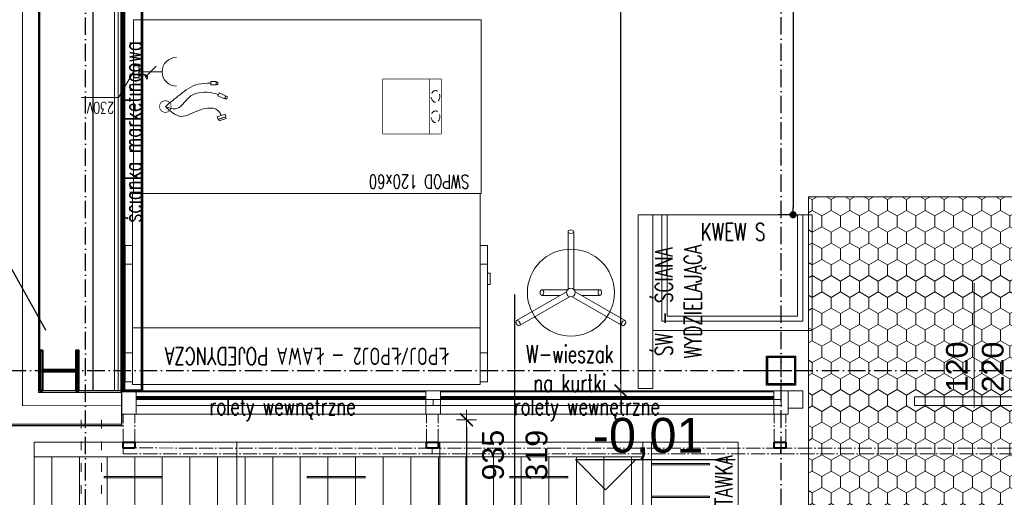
# Model space of a CAD drawing. Header units: metres. Extents: x 5541655 to 5610276, y 5589641 to 5627879.
# Tile 6 of 69: x 5603893 to 5604572, y 5623935 to 5624265. Entities that reach past the tile are written whole.
import ezdxf

# ---------------------------------------------------------------- set-up
doc = ezdxf.new("R2010")
doc.units = ezdxf.units.M
doc.header["$MEASUREMENT"] = 0
for name, pattern in [('ACAD_ISO03W100', [30, 12, -18]), ('ACAD_ISO10W100', [18, 12, -3, 0, -3]), ('AM_DIN_G_W050', [13.75, 9.75, -1.5, 1, -1.5]), ('DASH', [0.75, 0.5, -0.25]), ('DASHED', [19.05, 12.7, -6.35]), ('Kropki i Kreski', [6.702778, 3.527778, -1.763889, 0, -1.411111])]:
    doc.linetypes.add(name, pattern=pattern)
doc.layers.get('0').update_dxf_attribs({"linetype": 'CONTINUOUS', "lineweight": 18})
doc.layers.get('Defpoints').update_dxf_attribs({"linetype": 'CONTINUOUS'})
for name, color, linetype, lineweight in [('1_CHLODNICTWO', 94, 'CONTINUOUS', 20), ('_E+E_ŻALUZJE', 34, 'AM_DIN_G_W050', 18), ('a___cienka___0.15', 10, 'CONTINUOUS', 15), ('a___ocieplenie', 214, 'BATTING', 5), ('drzwi', 30, 'CONTINUOUS', 20), ('Instalacje elektryczne', 1, 'CONTINUOUS', 20), ('MDCP', 7, 'CONTINUOUS', 18), ('MEBLE PKN', 150, 'CONTINUOUS', 20), ('WYMIARY WEW', 251, 'CONTINUOUS', 13)]:
    doc.layers.add(name, color=color, linetype=linetype, lineweight=lineweight)
for name, color, linetype in [('2D- Siatka Modularna', 7, 'ACAD_ISO10W100'), ('Budowlane - Opisy', 7, 'CONTINUOUS'), ('Budowlane - Sciany Wew', 7, 'CONTINUOUS'), ('struktura', 7, 'CONTINUOUS'), ('Wymiarowanie - Poziomy', 172, 'CONTINUOUS'), ('znaczniki drzwi', 7, 'CONTINUOUS'), ('Ściany', 51, 'CONTINUOUS')]:
    doc.layers.add(name, color=color, linetype=linetype)
doc.layers.add('a___przekrojowa___0.5', color=7, linetype='CONTINUOUS', lineweight=50, true_color=0x000000)
doc.layers.add('a___wymiary', color=7, linetype='CONTINUOUS', lineweight=18, true_color=0x000000)
doc.layers.add('Otok szary', color=7, linetype='CONTINUOUS', true_color=0x7d7d7d)
doc.styles.add('GENERATED_STYLE_2', font='arial.ttf')
doc.styles.add('JACEK_07', font='SIMPLEX.SHX', dxfattribs={"width": 0.7})
doc.styles.add('PL_D50', font='GOTHIC.TTF', dxfattribs={"height": 10})
doc.styles.add('RomanS', font='romans.shx')
doc.styles.get("Standard").update_dxf_attribs({"font": 'simplex.shx'})
doc.linetypes.add('BATTING', pattern='A,0.0001,-0.1,[134,ltypeshp.shx,S=0.1,R=0,X=-0.1,Y=0],-0.2,[134,ltypeshp.shx,S=0.1,R=180,X=0.1,Y=0],-0.1', length=0.4001)
doc.linetypes.add('ZIGZAG', pattern='A,0.0001,-0.2,[131,ltypeshp.shx,S=0.2,R=0,X=-0.2,Y=0],-0.4,[131,ltypeshp.shx,S=0.2,R=180,X=0.2,Y=0],-0.2', length=0.8001)
doc.dimstyles.new('1_50', dxfattribs={"dimtxt": 20, "dimasz": 5, "dimexe": 1.25, "dimexo": 0.625, "dimgap": 1.5, "dimtad": 1, "dimdec": 3, "dimlfac": 0.5, "dimrnd": 0.1, "dimdsep": 46, "dimtxsty": 'Standard', "dimblk": 'znacznik', "dimcen": 1.5, "dimse1": 1, "dimse2": 1, "dimclrd": 256, "dimclrt": 256, "dimazin": 0, "dimtfac": 1, "dimtdec": 3, "dimtmove": 0, "dimatfit": 3, "dimldrblk": 'znacznik', "dimfxl": 1, "dimarcsym": 0})
doc.dimstyles.new('GENERATED_STYLE__61', dxfattribs={"dimtxt": 0.18, "dimasz": 18.24, "dimexe": 0.18, "dimexo": 0.0625, "dimgap": 0.09, "dimtad": 0, "dimtih": 1, "dimtoh": 1, "dimdec": 4, "dimzin": 0, "dimdsep": 46, "dimtxsty": 'Standard', "dimcen": 0.09, "dimadec": 0, "dimazin": 0, "dimtfac": 1, "dimtdec": 4, "dimtmove": 0, "dimatfit": 3, "dimldrblk": 'ARROWHEAD_5', "dimfxl": 1, "dimtolj": 1, "dimtzin": 0, "dimarcsym": 0})
doc.dimstyles.new('PLANCO D50', dxfattribs={"dimscale": 0.5, "dimtxt": 10, "dimasz": 5, "dimexe": 10, "dimexo": 15, "dimgap": 5, "dimtad": 1, "dimdec": 0, "dimrnd": 0.5, "dimzin": 12, "dimtxsty": 'PL_D50', "dimblk": 'DOT', "dimcen": 1.25, "dimadec": 0, "dimazin": 0, "dimtfac": 1, "dimtdec": 0, "dimtmove": 1, "dimatfit": 3, "dimldrblk": 'DOT', "dimfxl": 10, "dimfxlon": 1, "dimarcsym": 0})

# ---------------------------------------------------------------- blocks, each defined once
blk = doc.blocks.new('ENP700')
h = blk.add_hatch()
h.set_pattern_fill('ANSI31', color=256, scale=3, angle=225, style=0)
h.set_pattern_definition([(270, (-26577.043, -10404.258), (9.525, -2e-15), [])])
h.paths.add_polyline_path([(70, -57.23), (70, -4.93), (0, -4.93), (0, -57.23)])
for p, q in [((0, -5), (70, -5)), ((0, -57.3), (70, -57.3))]:
    blk.add_line(p, q)
for points in [[(0, -60), (70, -60), (70, 0), (0, 0)], [(24.2, -12.27), (44.2, -12.27), (44.2, -11.77), (24.2, -11.77)]]:
    blk.add_lwpolyline(points, close=True)
at = {"color": 242, "insert": (57.54, -52.21, 0), "char_height": 6, "width": 78.7969, "attachment_point": 5, "style": 'JACEK_07'}
blk.add_mtext('ENP700', dxfattribs=at)
blk = doc.blocks.new('*U290')
blk.add_blockref('ENP700', (0, 0))
blk = doc.blocks.new('dostawka')
blk.add_lwpolyline([(5089.48, 921.44), (5059.48, 921.44), (5059.48, 981.44), (5089.48, 981.44)])
for points in [[(5092.48, 981.44), (5089.48, 981.44), (5089.48, 921.44), (5092.48, 921.44)], [(5069.48, 972.72), (5089.48, 972.72), (5089.48, 972.22), (5069.48, 972.22)], [(5069.48, 961.98), (5089.48, 961.98), (5089.48, 961.48), (5069.48, 961.48)], [(5069.48, 951.23), (5089.48, 951.23), (5089.48, 950.73), (5069.48, 950.73)], [(5069.48, 940.49), (5089.48, 940.49), (5089.48, 939.99), (5069.48, 939.99)], [(5069.48, 929.26), (5089.48, 929.26), (5089.48, 928.76), (5069.48, 928.76)]]:
    blk.add_lwpolyline(points, close=True)
at = {"color": 242, "insert": (5064.45, 940.32, 0), "char_height": 6, "width": 78.7969, "attachment_point": 5, "rotation": 270, "style": 'JACEK_07'}
blk.add_mtext('DOSTAWKA', dxfattribs=at)
blk = doc.blocks.new('*U291')
at = {"linetype": 'Continuous'}
blk.add_blockref('dostawka', (-5092.48, -981.44), dxfattribs=at)
blk = doc.blocks.new('_Dot')
at = {"color": 0, "linetype": 'ByBlock', "lineweight": -2}
blk.add_line((-0.5, 0), (-1, 0), dxfattribs=at)
at = {"color": 0, "linetype": 'ByBlock', "const_width": 0.5}
blk.add_lwpolyline([(-0.25, 0, 1), (0.25, 0, 1)], format="xyb", close=True, dxfattribs=at)
blk = doc.blocks.new('*D879')
at = {"layer": 'Defpoints', "color": 0}
for p in [(5604417.48, 5624505.05), (5604426.37, 5624130.64), (5604429.51, 5624130.64)]:
    blk.add_point(p, dxfattribs=at)
at = {"layer": 'WYMIARY WEW', "color": 0, "lineweight": -2}
for p, q in [((5604426.37, 5624505.05), (5604436.37, 5624505.05)), ((5604426.37, 5624500.05), (5604426.37, 5624135.64)), ((5604426.37, 5624130.64), (5604416.37, 5624130.64))]:
    blk.add_line(p, q, dxfattribs=at)
at = {"layer": 'WYMIARY WEW', "color": 0, "lineweight": -2, "xscale": 5, "yscale": 5, "zscale": 5}
for p, rotation in [((5604426.37, 5624505.05), 90), ((5604426.37, 5624130.64), 270)]:
    blk.add_blockref('_Dot', p, dxfattribs=dict(at, rotation=rotation))
at = {"layer": 'WYMIARY WEW', "color": 0, "insert": (5604416.12, 5624317.85), "char_height": 10, "attachment_point": 5, "rotation": 90, "style": 'PL_D50'}
blk.add_mtext('187', dxfattribs=at)
blk = doc.blocks.new('*U202')
blk.add_lwpolyline([(-89.45, 0), (134.55, 0), (134.55, -2), (-89.45, -2)], close=True)
at = {"color": 6, "true_color": 0xff29ff, "const_width": 1}
blk.add_lwpolyline([(-89.45, -2), (134.55, -2)], dxfattribs=at)
at = {"color": 7, "insert": (0, -6.05), "char_height": 6, "attachment_point": 5, "style": 'JACEK_07'}
blk.add_mtext('ścianka marketingowa', dxfattribs=at)
blk = doc.blocks.new('*U215')
for points in [[(-1, 1.12), (-1, 21.04)], [(1, 21.04), (1, 1.12)], [(-18.72, -9.65), (-1.47, 0.31)], [(-10, 1), (-1.12, 1)], [(10, 1), (1.12, 1)], [(18.72, -9.65), (1.47, 0.31)], [(-0.47, -1.43), (-17.72, -11.39)], [(-3.73, -1), (-10, -1)], [(0.47, -1.43), (17.72, -11.39)], [(3.73, -1), (10, -1)]]:
    blk.add_lwpolyline(points)
for radius in [15, 1.5]:
    blk.add_circle((0, 0), radius)
at = {"extrusion": (0, 0, -1)}
for centre, major_axis in [((0, 21.04), (1, 0)), ((-10, 0), (0, 1)), ((-18.22, -10.52), (-0.5, 0.866))]:
    blk.add_ellipse(centre, major_axis=major_axis, ratio=0.606602, dxfattribs=at)
for centre, major_axis in [((10, 0), (0, 1)), ((18.22, -10.52), (0.5, 0.866))]:
    blk.add_ellipse(centre, major_axis=major_axis, ratio=0.606602)
at = {"color": 7, "insert": (-0.35, -26.21), "char_height": 6, "width": 89.5616, "attachment_point": 5, "style": 'JACEK_07'}
blk.add_mtext('W-wieszak \\Pna kurtki', dxfattribs=at)
blk = doc.blocks.new('*U72')
for points in [[(55, 0), (0, 0), (0, 40), (55, 40)], [(51.8, 3.2), (3.2, 3.2), (3.2, 40), (51.8, 40)], [(50, 5), (5, 5), (5, 40), (50, 40)]]:
    blk.add_lwpolyline(points, close=True)
at = {"color": 7, "insert": (27.75, 34.07), "char_height": 6, "width": 145, "attachment_point": 5, "style": 'JACEK_07'}
blk.add_mtext('KWEW S', dxfattribs=at)
blk = doc.blocks.new('*U82')
for p, q in [((0, 0), (0, -66.05)), ((120, 0), (0, 0)), ((120, 0), (120, -66.05)), ((-2.5, -1), (0, -1)), ((-2.5, -1), (-2.5, -6.35)), ((122.5, -1), (120, -1)), ((122.5, -1), (120, -1)), ((122.5, -1), (122.5, -6.35)), ((-2.5, -48.08), (-2.5, -6.35)), ((122.5, -48.08), (122.5, -6.35)), ((-2.5, -11), (0, -11)), ((122.5, -11), (120, -11)), ((0, -19.63), (120, -19.63)), ((-3.5, -34.59), (-2.5, -34.59)), ((-2.5, -34.59), (-3.5, -34.59)), ((-3.5, -34.59), (-3.5, -38.56)), ((123.5, -34.59), (122.5, -34.59)), ((122.5, -34.59), (123.5, -34.59)), ((123.5, -34.59), (123.5, -38.56)), ((-3.5, -38.56), (-2.5, -38.56)), ((123.5, -38.56), (122.5, -38.56)), ((-2.5, -41.59), (0, -41.59)), ((0, -41.59), (-2.5, -41.59)), ((122.5, -41.59), (120, -41.59)), ((120, -41.59), (122.5, -41.59)), ((-2.5, -48.08), (0, -48.08)), ((122.5, -48.08), (120, -48.08)), ((120, -66.05), (0, -66.05))]:
    blk.add_line(p, q)
at = {"color": 7, "insert": (60, -9.81), "char_height": 6, "width": 120, "attachment_point": 5, "style": 'JACEK_07'}
blk.add_mtext('ŁPOJ/ŁPOJ2 - ŁAWA POJEDYNCZA', dxfattribs=at)
blk = doc.blocks.new('Przelotka_w blacie')
at = {"ltscale": 0.5}
for points in [[(-18.32, 4.37), (-18.52, 4.99), (-20.93, 4.18), (-20.72, 3.57)], [(-18.17, 4.42), (-17.89, 3.57), (-20.59, 2.67), (-20.87, 3.52)], [(-20.47, -2.84), (-21.07, -2.59), (-21.39, -3.35), (-20.79, -3.6)], [(-20.41, -2.7), (-18.09, -3.67), (-18.52, -4.72), (-20.85, -3.75)], [(-17.51, -7.5), (-15.64, -7.5), (-15.64, -8.63), (-17.51, -8.63)]]:
    blk.add_lwpolyline(points, close=True, dxfattribs=at)
at = {"const_width": 0.25}
blk.add_lwpolyline([(2, 0, -1), (-2, 0, -1), (2, 0, 0.267949)], format="xyb", dxfattribs=at)
at = {"ltscale": 0.5}
blk.add_lwpolyline([(-17.51, -7.65), (-17.94, -7.65, 0.414214), (-18.16, -7.87), (-18.16, -8.25, 0.414214), (-17.94, -8.47), (-17.51, -8.47)], format="xyb", dxfattribs=at)
for points in [[(0, 0), (-5.5, 3.39), (-11.77, 1.2), (-18.55, 1.77), (-19.24, 3.12)], [(0, 0), (-4, 0.72), (-8.05, -3.06), (-15.31, -4.83), (-18.31, -4.2)], [(0, 0), (-4.96, -4.05), (-11.35, -7.7), (-15.64, -8.06)]]:
    blk.add_spline(points, degree=3)
blk = doc.blocks.new('Puszka_ladowarki')
at = {"linetype": 'DASH', "ltscale": 5, "const_width": 0.25}
blk.add_lwpolyline([(-20.21, 9.5), (0, 9.5), (0, -9.5), (-20.21, -9.5), (-20.21, 9.5), (-16.21, 9.5), (-16.21, -9.5)], dxfattribs=at)
at = {"linetype": 'DASH', "ltscale": 5}
for centre in [(-18.21, 3.5), (-18.21, -3.5)]:
    blk.add_ellipse(centre, major_axis=(0, 2), ratio=0.75, dxfattribs=at)
blk = doc.blocks.new('gn-230')
at = {"layer": 'Instalacje elektryczne'}
for p, q in [((-4, 0), (-19.8, 0)), ((-15.65, -3.75), (-8.15, 3.75))]:
    blk.add_line(p, q, dxfattribs=at)
at = {"layer": 'Instalacje elektryczne', "lineweight": 30}
blk.add_lwpolyline([(-4, -4), (0, -4), (0, 4), (-4, 4)], close=True, dxfattribs=at)
at = {"layer": 'Instalacje elektryczne'}
blk.add_arc((-29.8, 0), 10, 270, 90, dxfattribs=at)
blk = doc.blocks.new('*U92')
blk.add_lwpolyline([(0, 0), (120, 0), (120, -60), (0, -60)], close=True)
at = {"color": 1}
blk.add_lwpolyline([(120, -42.02), (125.14, -33.11), (137.89, -33.11)], dxfattribs=at)
for name, p in [('Puszka_ladowarki', (34, -30)), ('Przelotka_w blacie', (109, -30))]:
    blk.add_blockref(name, p)
at = {"color": 1, "xscale": 0.5, "yscale": 0.5, "zscale": 0.5}
blk.add_blockref('gn-230', (120, -42.02), dxfattribs=at)
at = {"color": 7, "insert": (21.45, -4.05), "char_height": 4.8, "width": 41.836, "attachment_point": 5, "style": 'JACEK_07'}
blk.add_mtext('SWPOD 120x60', dxfattribs=at)
at = {"color": 1, "insert": (126.69, -27.56), "char_height": 4, "width": 32.4538, "attachment_point": 1, "style": 'RomanS'}
blk.add_mtext('{\\W0.7;230V}', dxfattribs=at)
blk = doc.blocks.new('*U102')
blk.add_lwpolyline([(0, 60), (0, 0), (5, 0), (5, 60), (0, 60)])
at = {"color": 7, "insert": (14.58, 30), "char_height": 6, "width": 60, "attachment_point": 5, "rotation": 90, "style": 'JACEK_07'}
blk.add_mtext('ŚW - ŚCIANA WYDZIELAJĄCA', dxfattribs=at)
blk = doc.blocks.new('*U164')
at = {"linetype": 'DASHED', "const_width": 1}
blk.add_lwpolyline([(-196, 0), (26.5, 0), (26.5, -7), (-196, -7)], close=True, dxfattribs=at)
at = {"insert": (0, -4.62), "char_height": 2.5, "width": 50, "attachment_point": 5, "style": 'RomanS'}
blk.add_mtext('OTOK GŁ. 7cm', dxfattribs=at)
blk = doc.blocks.new('ARROWHEAD_5')
at = {"linetype": 'Continuous'}
blk.add_line((0, 0), (-1, 0), dxfattribs=at)
blk.add_solid([(-1, 0.2679), (0, 0), (-1, -0.2679), (-1, 0.2679)], dxfattribs=at)
blk = doc.blocks.new('znacznik')
at = {"layer": 'a___wymiary'}
for p, q in [((0, 1.39), (0, -1.39)), ((1.39, 0), (-1.39, 0))]:
    blk.add_line(p, q, dxfattribs=at)
at = {"layer": 'a___wymiary', "const_width": 0.2}
blk.add_lwpolyline([(0.88, 0.88), (-0.88, -0.88)], dxfattribs=at)
blk = doc.blocks.new('*D904')
at = {"layer": 'Defpoints', "color": 0}
for p in [(5603963.06, 5625296.98), (5603525.35, 5624008.98), (5603973.06, 5624008.98)]:
    blk.add_point(p, dxfattribs=at)
at = {"layer": 'MDCP', "lineweight": -2}
blk.add_line((5603525.35, 5625291.98), (5603525.35, 5624013.98), dxfattribs=at)
at = {"layer": 'MDCP', "lineweight": -2, "xscale": 5, "yscale": 5, "zscale": 5}
for p, rotation in [((5603525.35, 5625296.98), 90), ((5603525.35, 5624008.98), 270)]:
    blk.add_blockref('znacznik', p, dxfattribs=dict(at, rotation=rotation))
at = {"layer": 'MDCP', "insert": (5603513.85, 5624652.98), "char_height": 20, "attachment_point": 5, "rotation": 90}
blk.add_mtext('644', dxfattribs=at)
blk = doc.blocks.new('*D943')
at = {"layer": 'Defpoints', "color": 0, "linetype": 'ZIGZAG', "ltscale": 5}
for p in [(5603882.69, 5623984.98), (5603937.99, 5623707.36), (5603937.99, 5623084.04)]:
    blk.add_point(p, dxfattribs=at)
at = {"layer": 'MDCP', "lineweight": -2}
for p, q in [((5603887.69, 5623084.04), (5603932.99, 5623084.04)), ((5603937.99, 5623084.04), (5604005.99, 5623084.04))]:
    blk.add_line(p, q, dxfattribs=at)
at = {"layer": 'MDCP', "linetype": 'ZIGZAG', "lineweight": -2, "ltscale": 5, "xscale": 5, "yscale": 5, "zscale": 5, "rotation": 180}
blk.add_blockref('znacznik', (5603882.69, 5623084.04), dxfattribs=at)
at = {"layer": 'MDCP', "linetype": 'ZIGZAG', "lineweight": -2, "ltscale": 5, "xscale": 5, "yscale": 5, "zscale": 5}
blk.add_blockref('znacznik', (5603937.99, 5623084.04), dxfattribs=at)
at = {"layer": 'MDCP', "linetype": 'ZIGZAG', "ltscale": 5, "insert": (5603974.49, 5623095.54), "char_height": 20, "attachment_point": 5}
blk.add_mtext('27.6', dxfattribs=at)
blk = doc.blocks.new('*D948')
at = {"layer": 'Defpoints', "color": 0}
for p in [(5603882.69, 5623984.98), (5603963.06, 5623988.98), (5603963.06, 5623021.56)]:
    blk.add_point(p, dxfattribs=at)
at = {"layer": 'MDCP', "lineweight": -2}
blk.add_line((5603887.69, 5623021.56), (5603958.06, 5623021.56), dxfattribs=at)
at = {"layer": 'MDCP', "lineweight": -2, "xscale": 5, "yscale": 5, "zscale": 5, "rotation": 180}
blk.add_blockref('znacznik', (5603882.69, 5623021.56), dxfattribs=at)
at = {"layer": 'MDCP', "lineweight": -2, "xscale": 5, "yscale": 5, "zscale": 5}
blk.add_blockref('znacznik', (5603963.06, 5623021.56), dxfattribs=at)
at = {"layer": 'MDCP', "insert": (5603922.87, 5623033.06), "char_height": 20, "attachment_point": 5}
blk.add_mtext('40.2', dxfattribs=at)
blk = doc.blocks.new('*D949')
at = {"layer": 'Defpoints', "color": 0}
for p in [(5603963.06, 5623988.98), (5605833.06, 5623988.98), (5605833.06, 5623021.56)]:
    blk.add_point(p, dxfattribs=at)
at = {"layer": 'MDCP', "lineweight": -2}
blk.add_line((5603968.06, 5623021.56), (5605828.06, 5623021.56), dxfattribs=at)
at = {"layer": 'MDCP', "lineweight": -2, "xscale": 5, "yscale": 5, "zscale": 5, "rotation": 180}
blk.add_blockref('znacznik', (5603963.06, 5623021.56), dxfattribs=at)
at = {"layer": 'MDCP', "lineweight": -2, "xscale": 5, "yscale": 5, "zscale": 5}
blk.add_blockref('znacznik', (5605833.06, 5623021.56), dxfattribs=at)
at = {"layer": 'MDCP', "insert": (5604898.06, 5623033.06), "char_height": 20, "attachment_point": 5}
blk.add_mtext('935', dxfattribs=at)
blk = doc.blocks.new('*D951')
at = {"layer": 'Defpoints', "color": 0}
for p in [(5603882.69, 5623984.98), (5603963.06, 5623988.98), (5603963.06, 5622961.81)]:
    blk.add_point(p, dxfattribs=at)
at = {"layer": 'MDCP', "lineweight": -2}
blk.add_line((5603887.69, 5622961.81), (5603958.06, 5622961.81), dxfattribs=at)
at = {"layer": 'MDCP', "lineweight": -2, "xscale": 5, "yscale": 5, "zscale": 5, "rotation": 180}
blk.add_blockref('znacznik', (5603882.69, 5622961.81), dxfattribs=at)
at = {"layer": 'MDCP', "lineweight": -2, "xscale": 5, "yscale": 5, "zscale": 5}
blk.add_blockref('znacznik', (5603963.06, 5622961.81), dxfattribs=at)
at = {"layer": 'MDCP', "insert": (5603922.87, 5622973.31), "char_height": 20, "attachment_point": 5}
blk.add_mtext('40.2', dxfattribs=at)
blk = doc.blocks.new('*D952')
at = {"layer": 'Defpoints', "color": 0}
for p in [(5604178.06, 5623992.98), (5603963.06, 5623988.98), (5604178.06, 5622961.81)]:
    blk.add_point(p, dxfattribs=at)
at = {"layer": 'MDCP', "lineweight": -2}
blk.add_line((5603968.06, 5622961.81), (5604173.06, 5622961.81), dxfattribs=at)
at = {"layer": 'MDCP', "lineweight": -2, "xscale": 5, "yscale": 5, "zscale": 5, "rotation": 180}
blk.add_blockref('znacznik', (5603963.06, 5622961.81), dxfattribs=at)
at = {"layer": 'MDCP', "lineweight": -2, "xscale": 5, "yscale": 5, "zscale": 5}
blk.add_blockref('znacznik', (5604178.06, 5622961.81), dxfattribs=at)
at = {"layer": 'MDCP', "insert": (5604070.56, 5622973.31), "char_height": 20, "attachment_point": 5}
blk.add_mtext('107.5', dxfattribs=at)
blk = doc.blocks.new('*D953')
at = {"layer": 'Defpoints', "color": 0}
for p in [(5604178.06, 5623992.98), (5604418.06, 5623992.98), (5604418.06, 5622961.81)]:
    blk.add_point(p, dxfattribs=at)
at = {"layer": 'MDCP', "lineweight": -2}
blk.add_line((5604183.06, 5622961.81), (5604413.06, 5622961.81), dxfattribs=at)
at = {"layer": 'MDCP', "lineweight": -2, "xscale": 5, "yscale": 5, "zscale": 5, "rotation": 180}
blk.add_blockref('znacznik', (5604178.06, 5622961.81), dxfattribs=at)
at = {"layer": 'MDCP', "lineweight": -2, "xscale": 5, "yscale": 5, "zscale": 5}
blk.add_blockref('znacznik', (5604418.06, 5622961.81), dxfattribs=at)
at = {"layer": 'MDCP', "insert": (5604298.06, 5622973.31), "char_height": 20, "attachment_point": 5}
blk.add_mtext('120', dxfattribs=at)
blk = doc.blocks.new('*D954')
at = {"layer": 'Defpoints', "color": 0, "linetype": 'ZIGZAG', "ltscale": 5}
for p in [(5604418.06, 5623992.98), (5604968.06, 5623992.98), (5604968.06, 5622961.81)]:
    blk.add_point(p, dxfattribs=at)
at = {"layer": 'MDCP', "lineweight": -2}
blk.add_line((5604423.06, 5622961.81), (5604963.06, 5622961.81), dxfattribs=at)
at = {"layer": 'MDCP', "linetype": 'ZIGZAG', "lineweight": -2, "ltscale": 5, "xscale": 5, "yscale": 5, "zscale": 5, "rotation": 180}
blk.add_blockref('znacznik', (5604418.06, 5622961.81), dxfattribs=at)
at = {"layer": 'MDCP', "linetype": 'ZIGZAG', "lineweight": -2, "ltscale": 5, "xscale": 5, "yscale": 5, "zscale": 5}
blk.add_blockref('znacznik', (5604968.06, 5622961.81), dxfattribs=at)
at = {"layer": 'MDCP', "linetype": 'ZIGZAG', "ltscale": 5, "insert": (5604693.06, 5622973.31), "char_height": 20, "attachment_point": 5}
blk.add_mtext('275', dxfattribs=at)
blk = doc.blocks.new('*D960')
at = {"layer": 'Defpoints', "color": 0}
for p in [(5603882.69, 5623984.98), (5605909.43, 5623988.98), (5605909.43, 5622910.9)]:
    blk.add_point(p, dxfattribs=at)
at = {"layer": 'MDCP', "lineweight": -2}
blk.add_line((5603887.69, 5622910.9), (5605904.43, 5622910.9), dxfattribs=at)
at = {"layer": 'MDCP', "lineweight": -2, "xscale": 5, "yscale": 5, "zscale": 5, "rotation": 180}
blk.add_blockref('znacznik', (5603882.69, 5622910.9), dxfattribs=at)
at = {"layer": 'MDCP', "lineweight": -2, "xscale": 5, "yscale": 5, "zscale": 5}
blk.add_blockref('znacznik', (5605909.43, 5622910.9), dxfattribs=at)
at = {"layer": 'MDCP', "insert": (5604896.06, 5622922.4), "char_height": 20, "attachment_point": 5}
blk.add_mtext('1013.4', dxfattribs=at)
blk = doc.blocks.new('*D979')
at = {"layer": 'Defpoints', "color": 0}
for p in [(5604272.53, 5625296.98), (5604307.54, 5625296.98), (5604173.06, 5624008.98)]:
    blk.add_point(p, dxfattribs=at)
at = {"layer": 'WYMIARY WEW', "lineweight": -2}
blk.add_line((5604307.54, 5624013.98), (5604307.54, 5625291.98), dxfattribs=at)
at = {"layer": 'WYMIARY WEW', "lineweight": -2, "xscale": 5, "yscale": 5, "zscale": 5}
for p, rotation in [((5604307.54, 5625296.98), 90), ((5604307.54, 5624008.98), 270)]:
    blk.add_blockref('znacznik', p, dxfattribs=dict(at, rotation=rotation))
at = {"layer": 'WYMIARY WEW', "insert": (5604296.04, 5624679.17), "char_height": 20, "attachment_point": 5, "rotation": 90}
blk.add_mtext('644', dxfattribs=at)
blk = doc.blocks.new('*D1007')
at = {"layer": 'Defpoints', "color": 0}
for p in [(5603963.06, 5623988.98), (5604011.54, 5623196.98), (5604201.03, 5623196.98)]:
    blk.add_point(p, dxfattribs=at)
at = {"layer": 'WYMIARY WEW', "lineweight": -2}
blk.add_line((5604201.03, 5623983.98), (5604201.03, 5623201.98), dxfattribs=at)
at = {"layer": 'WYMIARY WEW', "lineweight": -2, "xscale": 5, "yscale": 5, "zscale": 5}
for p, rotation in [((5604201.03, 5623988.98), 90), ((5604201.03, 5623196.98), 270)]:
    blk.add_blockref('znacznik', p, dxfattribs=dict(at, rotation=rotation))
at = {"layer": 'WYMIARY WEW', "insert": (5604189.53, 5623592.98), "char_height": 20, "attachment_point": 5, "rotation": 90}
blk.add_mtext('400', dxfattribs=at)
blk = doc.blocks.new('*U872')
blk.add_lwpolyline([(25315.52, 17951.64), (25415.52, 17951.64), (25415.52, 17949.64), (25315.52, 17949.64)], close=True)
at = {"color": 6, "true_color": 0xff29ff, "const_width": 1}
blk.add_lwpolyline([(25315.52, 17949.64), (25415.52, 17949.64)], dxfattribs=at)
at = {"color": 7, "insert": (25366.04, 17945.59), "char_height": 6, "attachment_point": 5, "style": 'JACEK_07'}
blk.add_mtext('rolety wewnętrzne', dxfattribs=at)
blk = doc.blocks.new('*U873')
blk.add_lwpolyline([(25315.52, 17951.64), (25430.52, 17951.64), (25430.52, 17949.64), (25315.52, 17949.64)], close=True)
at = {"color": 6, "true_color": 0xff29ff, "const_width": 1}
blk.add_lwpolyline([(25315.52, 17949.64), (25430.52, 17949.64)], dxfattribs=at)
at = {"color": 7, "insert": (25366.04, 17945.59), "char_height": 6, "attachment_point": 5, "style": 'JACEK_07'}
blk.add_mtext('rolety wewnętrzne', dxfattribs=at)

msp = doc.modelspace()

# ---------------------------------------------------------------- hatches: boundary and pattern name
at = {"layer": '1_CHLODNICTWO', "lineweight": 0}
h = msp.add_hatch(dxfattribs=at)
h.set_pattern_fill('HONEY', color=251, scale=60, angle=90)
h.set_pattern_definition([(90, (5604660.484, 5623998.579), (-6.49519, 11.25), [7.5, -15]), (210, (5604660.484, 5623998.579), (-6.49519, -11.25), [7.5, -15]), (150, (5604660.484, 5623998.579), (-12.99038, 4e-16), [-15, 7.5])])
h.paths.add_polyline_path([(5604687.0094, 5624142.9756), (5604437.0094, 5624142.9756), (5604437.0094, 5623822.9756), (5604687.0094, 5623822.9756)])

# ---------------------------------------------------------------- linework, layer by layer
msp.add_line((5604551.319, 5623997.5876), (5604551.319, 5624083.5332))
msp.add_lwpolyline([(5604437.0094, 5623822.9756), (5604437.0094, 5624142.9756), (5604687.0094, 5624142.9756), (5604687.0094, 5623822.9756)], close=True)
at = {"layer": '2D- Siatka Modularna', "lineweight": 25}
for p, q in [((5603937.9897, 5622698.2683), (5603937.9897, 5627541.5396)), ((5604418.0597, 5622698.457), (5604418.0597, 5627541.5396)), ((5603342.0597, 5624022.9756), (5606162.0597, 5624022.9756)), ((5603342.0597, 5624022.9756), (5606462.0678, 5624022.9756))]:
    msp.add_line(p, q, dxfattribs=at)
at = {"layer": '_E+E_ŻALUZJE'}
for points in [[(5603964.197, 5623972.9758), (5603964.197, 5623992.9756)], [(5603972.197, 5623972.9758), (5603972.197, 5623992.9756)], [(5604173.3487, 5623972.9758), (5604173.3487, 5623992.9756)], [(5604181.3487, 5623972.9758), (5604181.3487, 5623992.9756)], [(5604413.3487, 5623972.9758), (5604413.3487, 5623992.9756)], [(5604421.3487, 5623972.9758), (5604421.3487, 5623992.9756)]]:
    msp.add_lwpolyline(points, dxfattribs=at)
at = {"layer": '_E+E_ŻALUZJE', "lineweight": 40}
for points in [[(5603964.197, 5623973.4761), (5603972.197, 5623973.4761), (5603972.197, 5623969.4761), (5603964.197, 5623969.4761)], [(5604173.3487, 5623973.4761), (5604181.3487, 5623973.4761), (5604181.3487, 5623969.4761), (5604173.3487, 5623969.4761)], [(5604413.3487, 5623973.4761), (5604421.3487, 5623973.4761), (5604421.3487, 5623969.4761), (5604413.3487, 5623969.4761)]]:
    msp.add_lwpolyline(points, close=True, dxfattribs=at)
at = {"layer": '_E+E_ŻALUZJE'}
for points in [[(5604177.3487, 5623969.4317), (5603964.197, 5623969.5466), (5603964.197, 5623965.5466), (5604177.3487, 5623965.4317)], [(5604417.5888, 5623969.4761), (5604177.3486, 5623969.4317), (5604177.3486, 5623965.4317), (5604417.5888, 5623965.4761)], [(5604687.0094, 5623969.4761), (5604417.5888, 5623969.4317), (5604417.5888, 5623965.4317), (5604687.0094, 5623965.4761)]]:
    msp.add_lwpolyline(points, close=True, dxfattribs=at)
at = {"layer": 'a___cienka___0.15'}
for points in [[(5603968.0597, 5626995.9756), (5603883.6897, 5626995.9756), (5603883.6897, 5623985.9756), (5603963.0597, 5623985.9756)], [(5603968.0597, 5626973.9756), (5603905.6897, 5626973.9756), (5603905.6897, 5624007.9756), (5603963.0597, 5624007.9756)]]:
    msp.add_lwpolyline(points, dxfattribs=at)
at = {"layer": 'a___cienka___0.15', "linetype": 'ACAD_ISO03W100', "ltscale": 0.5}
for points in [[(5603935.0597, 5623988.9756), (5603935.0597, 5623822.9756), (5605853.0597, 5623822.9756), (5605853.0597, 5623988.9756)], [(5603949.0597, 5623988.9756), (5603949.0597, 5623836.9756), (5605839.0597, 5623836.9756), (5605839.0597, 5623988.9756)]]:
    msp.add_lwpolyline(points, dxfattribs=at)
at = {"layer": 'a___ocieplenie', "color": 0, "linetype": 'BATTING', "ltscale": 24}
msp.add_lwpolyline([(5603968.0597, 5626982.9756), (5603894.6781, 5626982.7611), (5603894.6781, 5623998.7611), (5603963.0597, 5623998.9756)], dxfattribs=at)
at = {"layer": 'a___przekrojowa___0.5'}
msp.add_lwpolyline([(5603906.6897, 5624036.9756), (5603908.3897, 5624036.9756), (5603908.3897, 5624023.5256), (5603931.5897, 5624023.5256), (5603931.5897, 5624036.9756), (5603933.2897, 5624036.9756), (5603933.2897, 5624008.9756), (5603931.5897, 5624008.9756), (5603931.5897, 5624022.4256), (5603908.3897, 5624022.4256), (5603908.3897, 5624008.9756), (5603906.6897, 5624008.9756), (5603906.6897, 5624036.9756)], dxfattribs=at)
at = {"layer": 'Budowlane - Sciany Wew', "color": 251, "linetype": 'Continuous', "lineweight": 20}
for points in [[(5603960.5597, 5624008.9756), (5603960.5597, 5625299.4811), (5604050.0294, 5625299.4811), (5604050.0294, 5625314.4811)], [(5603958.0597, 5624008.9756), (5603958.0597, 5625301.9811), (5604047.5294, 5625301.9811), (5604047.5294, 5625311.9811)]]:
    msp.add_lwpolyline(points, dxfattribs=at)
at = {"layer": 'drzwi'}
for points in [[(5603973.0597, 5624008.9756), (5603973.0597, 5623992.9756), (5603963.0597, 5623992.9756), (5603963.0597, 5624008.9756)], [(5604178.0597, 5623998.9756), (5603973.0597, 5623998.9756), (5603973.0597, 5624002.9756), (5604178.0597, 5624002.9756)], [(5604183.0597, 5624008.9756), (5604183.0597, 5623992.9756), (5604173.0597, 5623992.9756), (5604173.0597, 5624008.9756)], [(5604418.0597, 5624002.9756), (5604178.0597, 5624002.9756), (5604178.0597, 5623998.9756), (5604418.0597, 5623998.9756)], [(5604423.0597, 5624008.9756), (5604423.0597, 5623992.9756), (5604413.0597, 5623992.9756), (5604413.0597, 5624008.9756)], [(5604433.0597, 5624008.9756), (5604423.0597, 5624008.9756), (5604423.0597, 5623996.9756), (5604433.0597, 5623996.9756)], [(5604770.0597, 5624004.9756), (5604510.0597, 5624004.9756), (5604510.0597, 5623998.9756), (5604770.0597, 5623998.9756)]]:
    msp.add_lwpolyline(points, close=True, dxfattribs=at)
at = {"layer": 'MDCP', "lineweight": 30}
msp.add_lwpolyline([(5603962.5597, 5624008.9756), (5603906.6897, 5624008.9756), (5603906.6897, 5626972.9756), (5603969.0597, 5626972.9756)], dxfattribs=at)
at = {"layer": 'struktura'}
msp.add_line((5603943.0597, 5626666.9756), (5603943.0597, 5624008.9764), dxfattribs=at)
at = {"layer": 'Wymiarowanie - Poziomy'}
msp.add_line((5604276.1595, 5623961.5304), (5604386.4241, 5623961.5304), dxfattribs=at)
msp.add_lwpolyline([(5604276.1595, 5623961.5304), (5604297.0445, 5623940.6454), (5604317.9295, 5623961.5304)], dxfattribs=at)
at = {"layer": 'WYMIARY WEW'}
for p, q in [((5603973.0597, 5624008.977), (5604413.0597, 5624008.9756)), ((5603973.0597, 5623992.9756), (5604413.0597, 5623992.9756))]:
    msp.add_line(p, q, dxfattribs=at)
at = {"layer": 'znaczniki drzwi'}
msp.add_line((5604234.2754, 5623930.2814), (5604234.2754, 5624075.6566), dxfattribs=at)
at = {"layer": 'Ściany', "color": 0, "const_width": 1}
msp.add_lwpolyline([(5603882.6897, 5626996.9756), (5603882.6897, 5623984.9756), (5603963.0597, 5623984.9756), (5603963.0597, 5625296.9811), (5604052.5294, 5625296.9811), (5604052.5294, 5625316.9811)], dxfattribs=at)
at = {"layer": 'Ściany', "color": 0}
for points in [[(5604408.0597, 5624032.9756), (5604428.0597, 5624032.9756), (5604428.0597, 5624012.9756), (5604408.0597, 5624012.9756)], [(5604408.8597, 5624032.1756), (5604427.2597, 5624032.1756), (5604427.2597, 5624013.7756), (5604408.8597, 5624013.7756)]]:
    msp.add_lwpolyline(points, close=True, dxfattribs=at)
at = {"layer": 'Ściany', "color": 0, "linetype": 'Kropki i Kreski', "ltscale": 2}
for points in [[(5604418.0597, 5624004.9756), (5604418.0597, 5624032.9756)], [(5604404.0597, 5624022.9756), (5604432.0597, 5624022.9756)]]:
    msp.add_lwpolyline(points, dxfattribs=at)

# ---------------------------------------------------------------- block references
at = {"xscale": 2, "yscale": 2, "zscale": 2, "rotation": 89.99999999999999}
msp.add_blockref('*U202', (5603960.5597, 5624187.8803), dxfattribs=at)
at = {"color": 0, "xscale": 2, "yscale": 2, "zscale": 2}
for name, p in [('*U872', (5553342.0154, 5588105.1051)), ('*U873', (5553552.0154, 5588105.1051))]:
    msp.add_blockref(name, p, dxfattribs=at)
at = {"layer": 'MEBLE PKN', "xscale": 2, "yscale": 2, "zscale": 2, "rotation": 180}
for name, p in [('*U92', (5604211.196, 5624145.3804)), ('*U82', (5604210.4286, 5624013.2856)), ('*U291', (5604322.5887, 5623853.4627))]:
    msp.add_blockref(name, p, dxfattribs=at)
at = {"layer": 'MEBLE PKN', "xscale": 2, "yscale": 2, "zscale": 2}
for name, p in [('*U102', (5604319.5145, 5624010.6432)), ('*U72', (5604329.5145, 5624050.6432)), ('*U215', (5604273.0536, 5624076.8643)), ('*U290', (5603902.5887, 5623973.4627)), ('*U290', (5604042.5887, 5623973.4627)), ('*U290', (5604182.5887, 5623973.4627))]:
    msp.add_blockref(name, p, dxfattribs=at)
at = {"layer": 'Otok szary', "xscale": 2, "yscale": 2, "zscale": 2, "rotation": 90}
msp.add_blockref('*U164', (5603963.0597, 5624400.9811), dxfattribs=at)

# ---------------------------------------------------------------- texts
at = {"char_height": 15, "attachment_point": 9, "rotation": 90, "style": 'GENERATED_STYLE_2'}
for s, insert in [('120', (5604547.1043, 5624043.0346)), ('220', (5604571.8303, 5624042.9369))]:
    msp.add_mtext(s, dxfattribs=dict(at, insert=insert))
at = {"layer": 'Wymiarowanie - Poziomy', "insert": (5604288.1595, 5623990.3304), "char_height": 24, "attachment_point": 1, "style": 'GENERATED_STYLE_2'}
msp.add_mtext('-0,01', dxfattribs=at)
at = {"layer": 'znaczniki drzwi', "char_height": 15, "attachment_point": 7, "rotation": 90, "style": 'GENERATED_STYLE_2'}
for s, insert in [('935', (5604227.0164, 5623947.1208)), ('319', (5604257.0164, 5623947.1208))]:
    msp.add_mtext(s, dxfattribs=dict(at, insert=insert))

# ---------------------------------------------------------------- dimensions: what is measured, and where the dimension line sits
at = {"layer": 'MDCP'}
dim = msp.add_linear_dim(base=(5603525.3505, 5624008.9756), p1=(5603963.0597, 5625296.9811), p2=(5603973.0597, 5624008.9756), angle=90, dimstyle='1_50', override={"dimtmove": 1}, dxfattribs=at)
dim.commit()
dim.dimension.update_dxf_attribs({"geometry": '*D904', "text_midpoint": (5603513.8505, 5624652.9784)})
for base, p1, p2, picture, middle in [((5604178.0597, 5622961.8105), (5603963.0597, 5623988.9756), (5604178.0597, 5623992.9756), '*D952', (5604070.5597, 5622973.3105)), ((5604418.0597, 5622961.8105), (5604178.0597, 5623992.9756), (5604418.0597, 5623992.9756), '*D953', (5604298.0597, 5622973.3105)), ((5604968.0597, 5622961.8105), (5604418.0597, 5623992.9756), (5604968.0597, 5623992.9756), '*D954', (5604693.0597, 5622973.3105)), ((5605833.0597, 5623021.5646), (5603963.0597, 5623988.9756), (5605833.0597, 5623988.9756), '*D949', (5604898.0597, 5623033.0646))]:
    dim = msp.add_linear_dim(base=base, p1=p1, p2=p2, dimstyle='1_50', override={"dimtmove": 1}, dxfattribs=at)
    dim.commit()
    dim.dimension.update_dxf_attribs({"geometry": picture, "text_midpoint": middle})
for base, p2, picture, middle in [((5603963.0597, 5623021.5646), (5603963.0597, 5623988.9756), '*D948', (5603922.8747, 5623033.0646)), ((5603963.0597, 5622961.8105), (5603963.0597, 5623988.9756), '*D951', (5603922.8747, 5622973.3105)), ((5605909.4297, 5622910.9003), (5605909.4297, 5623988.9756), '*D960', (5604896.0597, 5622922.4003)), ((5603937.9897, 5623084.0421), (5603937.9897, 5623707.3623), '*D943', (5603974.4897, 5623095.5421))]:
    dim = msp.add_linear_dim(base=base, p1=(5603882.6897, 5623984.9756), p2=p2, dimstyle='1_50', dxfattribs=at)
    dim.commit()
    dim.dimension.update_dxf_attribs({"geometry": picture, "text_midpoint": middle})
at = {"layer": 'WYMIARY WEW'}
dim = msp.add_linear_dim(base=(5604307.5372, 5625296.9811), p1=(5604173.0597, 5624008.9756), p2=(5604272.5294, 5625296.9811), angle=90, dimstyle='1_50', dxfattribs=at)
dim.commit()
dim.dimension.update_dxf_attribs({"geometry": '*D979', "text_midpoint": (5604307.5372, 5624679.1688), "dimtype": 160})
dim = msp.add_linear_dim(base=(5604426.3738, 5624130.6432), p1=(5604417.4817, 5624505.0509), p2=(5604429.5145, 5624130.6432), angle=90, dimstyle='PLANCO D50', override={"dimscale": 1, "dimlfac": 0.5, "dimblk": 'Dot', "dimfxl": 0.8}, dxfattribs=at)
dim.commit()
dim.dimension.update_dxf_attribs({"geometry": '*D879', "text_midpoint": (5604416.1223, 5624317.847)})
dim = msp.add_linear_dim(base=(5604201.0282, 5623196.9756), p1=(5603963.0597, 5623988.9756), p2=(5604011.5439, 5623196.9756), angle=90, text='400', dimstyle='1_50', override={"dimtxsty": 'Standard'}, dxfattribs=at)
dim.commit()
dim.dimension.update_dxf_attribs({"geometry": '*D1007', "text_midpoint": (5604189.5282, 5623592.9756)})

# ---------------------------------------------------------------- leaders
at = {"layer": 'Budowlane - Opisy', "annotation_type": 0, "has_hookline": 1, "hookline_direction": 1, "text_width": 112.8786}
msp.add_leader([(5603910.6897, 5624050.9756), (5603850.4169, 5624158.6721), (5603832.0869, 5624158.6721)], dimstyle='GENERATED_STYLE__61', dxfattribs=at)

doc.saveas('drawing.dxf')
